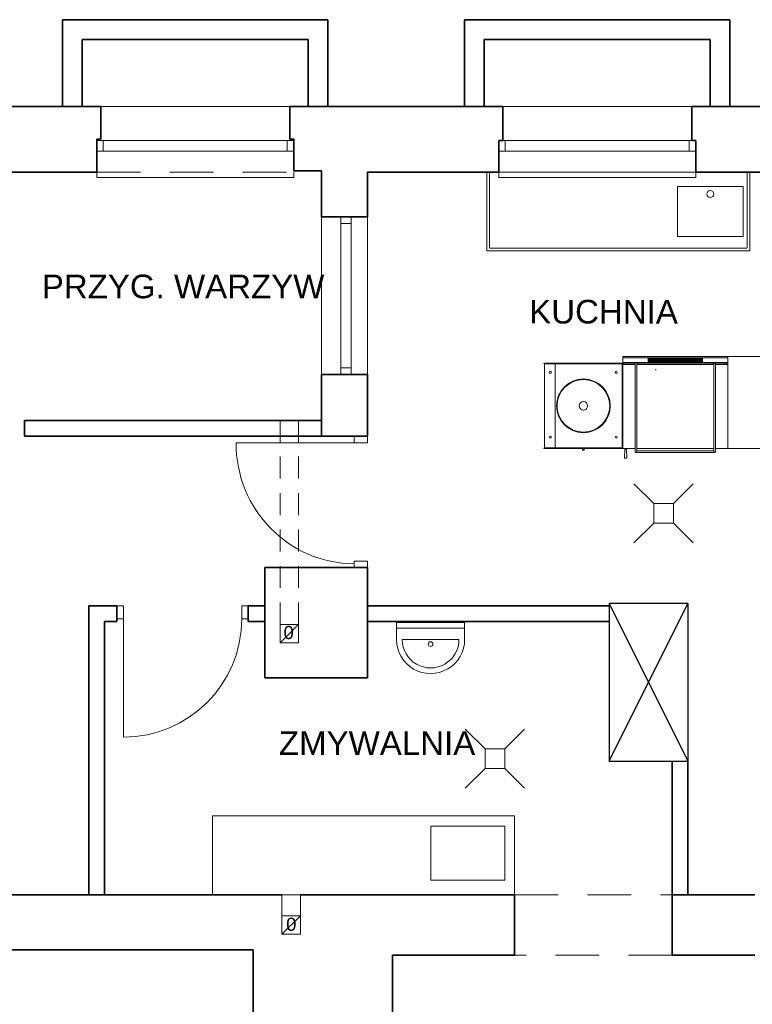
# Model space of a CAD drawing. Extents: x -282929 to -277084, y 175542 to 191450.
# Tile 5 of 30: x -280554 to -279996, y 177234 to 177983. Entities that reach past the tile are written whole.
import ezdxf
from ezdxf.enums import TextEntityAlignment as Align

# ---------------------------------------------------------------- set-up
doc = ezdxf.new("R2010")
doc.units = 0
doc.header["$MEASUREMENT"] = 0
doc.linetypes.add('DGN Style 2', pattern=[55.531736, 33.319042, -22.212694])
doc.layers.get('0').update_dxf_attribs({"linetype": 'CONTINUOUS'})
for name, color, linetype, lineweight in [('dzrwi', 6, 'CONTINUOUS', 0), ('inwentaryzacja', 7, 'CONTINUOUS', 35), ('OKNA', 3, 'CONTINUOUS', 20), ('technologia', 160, 'CONTINUOUS', 35), ('WYPOSAZENIE', 4, 'CONTINUOUS', 0), ('ściana proj. - dział', 255, 'CONTINUOUS', 35)]:
    doc.layers.add(name, color=color, linetype=linetype, lineweight=lineweight)
doc.styles.add('jagoda-100', font='arial.ttf', dxfattribs={"height": 18})
doc.styles.add('Style-SWISSLT_1250', font='SWISSLT_1250.shx')

# ---------------------------------------------------------------- blocks, each defined once
blk = doc.blocks.new('*U9')
at = {"layer": 'OKNA', "linetype": 'Continuous'}
for p, q in [((-72, 27), (72, 27)), ((75, 1), (-75, 1)), ((-70, -7), (-70, 1)), ((70, -7), (70, 1)), ((75, -7), (-75, -7)), ((-75, -27), (-75, -23)), ((-75, -27), (75, -27)), ((75, -27), (75, -23))]:
    blk.add_line(p, q, dxfattribs=at)
at = {"layer": 'OKNA', "linetype": 'DGN Style 2'}
blk.add_line((-75, -23), (75, -23), dxfattribs=at)
blk = doc.blocks.new('A$C5D6B6965')
at = {"layer": 'WYPOSAZENIE'}
for p, q in [((15, 30), (0, 45)), ((30, 30), (45, 45)), ((15, 30), (30, 30)), ((15, 15), (15, 30)), ((30, 30), (30, 15)), ((15, 15), (0, 0)), ((30, 15), (15, 15)), ((30, 15), (45, 0))]:
    blk.add_line(p, q, dxfattribs=at)

msp = doc.modelspace()

# ---------------------------------------------------------------- linework, layer by layer
for p, q in [((-280105.434, 177419.131), (-280045.434, 177539.131)), ((-280105.434, 177539.131), (-280045.434, 177419.131)), ((-280045.434, 177539.131), (-280045.434, 177419.131))]:
    msp.add_line(p, q)
msp.add_lwpolyline([(-280045.434, 177539.131), (-280105.434, 177539.131), (-280105.434, 177419.131), (-280045.434, 177419.131)])
at = {"layer": 'dzrwi', "linetype": 'Continuous'}
for p, q in [((-280324.434, 177833.458), (-280324.434, 177713.458)), ((-280309.703, 177833.474), (-280309.703, 177713.474)), ((-280309.703, 177833.474), (-280301.703, 177833.474)), ((-280309.703, 177828.474), (-280301.703, 177828.474)), ((-280301.703, 177833.474), (-280301.703, 177713.474)), ((-280289.434, 177833.474), (-280289.434, 177713.474)), ((-280309.703, 177718.474), (-280301.703, 177718.474)), ((-280309.703, 177713.474), (-280301.703, 177713.474)), ((-280355.851, 177509.202), (-280341.851, 177523.202)), ((-280354.434, 177301.474), (-280354.434, 177317.474)), ((-280354.434, 177317.474), (-280340.434, 177317.474)), ((-280340.434, 177301.474), (-280340.434, 177317.474)), ((-280354.434, 177287.474), (-280340.434, 177301.474))]:
    msp.add_line(p, q, dxfattribs=at)
at = {"layer": 'dzrwi', "linetype": 'DGN Style 2', "ltscale": 0.5}
for p, q in [((-280355.851, 177523.202), (-280355.851, 177678.474)), ((-280341.851, 177523.202), (-280341.851, 177678.474))]:
    msp.add_line(p, q, dxfattribs=at)
at = {"layer": 'dzrwi'}
for p, q in [((-280299.434, 177661.474), (-280389.434, 177661.474)), ((-280475.108, 177527.474), (-280475.108, 177437.474))]:
    msp.add_line(p, q, dxfattribs=at)
at = {"layer": 'dzrwi', "linetype": 'DGN Style 2'}
for p, q in [((-280177.434, 177317.474), (-280057.434, 177317.474)), ((-280057.434, 177271.474), (-280177.434, 177271.474))]:
    msp.add_line(p, q, dxfattribs=at)
at = {"layer": 'dzrwi', "flags": 128}
for points in [[(-280289.434, 177661.474), (-280289.434, 177666.474), (-280299.434, 177666.474), (-280299.434, 177661.474)], [(-280289.434, 177566.474), (-280289.434, 177571.474), (-280299.434, 177571.474), (-280299.434, 177566.474)], [(-280480.108, 177537.474), (-280475.108, 177537.474), (-280475.108, 177527.474), (-280480.108, 177527.474)], [(-280385.108, 177537.474), (-280380.108, 177537.474), (-280380.108, 177527.474), (-280385.108, 177527.474)]]:
    msp.add_lwpolyline(points, close=True, dxfattribs=at)
at = {"layer": 'dzrwi', "linetype": 'Continuous', "flags": 128}
for points in [[(-280355.851, 177523.202), (-280341.851, 177523.202), (-280341.851, 177509.202), (-280355.851, 177509.202)], [(-280354.434, 177301.474), (-280340.434, 177301.474), (-280340.434, 177287.474), (-280354.434, 177287.474)]]:
    msp.add_lwpolyline(points, close=True, dxfattribs=at)
at = {"layer": 'dzrwi'}
msp.add_arc((-280475.108, 177527.474), 90, 270, 0, dxfattribs=at)
msp.add_ellipse((-280299.434, 177661.474), major_axis=(0, -92), ratio=0.9782609, start_param=4.712389, end_param=6.2831853, dxfattribs=at)
at = {"layer": 'inwentaryzacja'}
for p, q in [((-280319.434, 177983.474), (-280521.434, 177983.474)), ((-280521.434, 177983.474), (-280521.434, 177917.474)), ((-280319.434, 177983.474), (-280319.434, 177917.474)), ((-280013.434, 177983.474), (-280215.434, 177983.474)), ((-280215.434, 177983.474), (-280215.434, 177917.474)), ((-280013.434, 177983.474), (-280013.434, 177917.474)), ((-280334.434, 177968.474), (-280506.434, 177968.474)), ((-280506.434, 177968.474), (-280506.434, 177917.474)), ((-280334.434, 177968.474), (-280334.434, 177917.474)), ((-280028.434, 177968.474), (-280200.434, 177968.474)), ((-280200.434, 177968.474), (-280200.434, 177917.474)), ((-280028.434, 177968.474), (-280028.434, 177917.474)), ((-280931.434, 177917.474), (-280492.434, 177917.474)), ((-280492.434, 177892.474), (-280492.434, 177917.474)), ((-280348.434, 177917.474), (-280186.434, 177917.474)), ((-280348.434, 177892.474), (-280348.434, 177917.474)), ((-280186.434, 177891.474), (-280186.434, 177917.474)), ((-280042.434, 177917.474), (-279883.434, 177917.474)), ((-280042.434, 177891.474), (-280042.434, 177917.474)), ((-280495.434, 177867.474), (-280495.434, 177892.474)), ((-280495.434, 177892.474), (-280492.434, 177892.474)), ((-280345.434, 177892.474), (-280348.434, 177892.474)), ((-280345.434, 177868.474), (-280345.434, 177892.474)), ((-280189.434, 177867.474), (-280189.434, 177891.474)), ((-280189.434, 177891.474), (-280186.434, 177891.474)), ((-280039.434, 177891.474), (-280042.434, 177891.474)), ((-280039.434, 177867.474), (-280039.434, 177891.474)), ((-280880.434, 177867.474), (-280495.434, 177867.474)), ((-280345.434, 177868.474), (-280324.434, 177868.474)), ((-280324.434, 177833.458), (-280324.434, 177868.474)), ((-280289.434, 177833.474), (-280289.434, 177867.474)), ((-280289.434, 177867.474), (-280189.434, 177867.474)), ((-280039.434, 177867.474), (-279979.434, 177867.474)), ((-280289.434, 177833.474), (-280324.07, 177833.474)), ((-280289.434, 177713.474), (-280324.434, 177713.458)), ((-280324.434, 177666.474), (-280324.434, 177713.474)), ((-280289.434, 177666.474), (-280289.434, 177713.474)), ((-280532.434, 177666.474), (-280550.434, 177666.474)), ((-280367.434, 177482.474), (-280367.434, 177566.474)), ((-280367.434, 177566.474), (-280367.434, 177566.474)), ((-280289.434, 177482.474), (-280289.434, 177566.474)), ((-280367.434, 177482.474), (-280289.434, 177482.474)), ((-280701.434, 177317.474), (-280354.434, 177317.474)), ((-280340.434, 177317.474), (-280177.434, 177317.474)), ((-280177.434, 177271.474), (-280177.434, 177317.474)), ((-280057.434, 177271.474), (-280057.434, 177317.474)), ((-280057.434, 177317.474), (-279994.434, 177317.474)), ((-280376.434, 177275.474), (-280962.434, 177275.474)), ((-280376.434, 177275.474), (-280376.434, 177193.474)), ((-280270.434, 177133.474), (-280270.434, 177271.474)), ((-280270.434, 177271.474), (-280177.434, 177271.474)), ((-280057.434, 177271.474), (-279994.434, 177271.474))]:
    msp.add_line(p, q, dxfattribs=at)
at = {"layer": 'inwentaryzacja', "linetype": 'Continuous'}
for p, q in [((-280495.434, 177884.474), (-280495.434, 177892.474)), ((-280345.434, 177884.474), (-280345.434, 177892.474)), ((-280189.434, 177883.474), (-280189.434, 177891.474)), ((-280039.434, 177883.474), (-280039.434, 177891.474))]:
    msp.add_line(p, q, dxfattribs=at)
at = {"layer": 'WYPOSAZENIE', "color": 4}
for p, q in [((-279998.434, 177867.474), (-280198.434, 177867.474)), ((-280198.434, 177867.274), (-280198.434, 177807.474)), ((-280196.434, 177867.274), (-280196.434, 177810.181)), ((-280000.434, 177810.181), (-280000.434, 177867.274)), ((-279998.434, 177867.274), (-279998.434, 177807.474)), ((-280053.434, 177818.474), (-280053.434, 177856.474)), ((-280053.434, 177856.474), (-280003.434, 177856.474)), ((-280003.434, 177856.474), (-280003.434, 177818.474)), ((-280053.434, 177818.474), (-280003.434, 177818.474)), ((-279998.434, 177807.474), (-280198.434, 177807.474)), ((-280195.727, 177809.474), (-280001.142, 177809.474)), ((-280015.006, 177727.088), (-280095.006, 177727.088)), ((-280095.006, 177726.588), (-280095.006, 177727.088)), ((-280095.006, 177726.088), (-280095.006, 177726.588)), ((-280095.006, 177726.088), (-280015.006, 177726.088)), ((-280095.006, 177725.988), (-280095.006, 177726.088)), ((-280095.006, 177723.588), (-280095.006, 177725.988)), ((-280095.006, 177722.588), (-280095.006, 177723.588)), ((-280075.715, 177725.988), (-280075.115, 177725.988)), ((-280075.715, 177725.988), (-280075.715, 177723.588)), ((-280075.715, 177723.588), (-280075.715, 177722.588)), ((-280075.115, 177723.588), (-280075.115, 177725.988)), ((-280075.115, 177722.588), (-280075.115, 177723.588)), ((-280074.515, 177725.988), (-280073.915, 177725.988)), ((-280074.515, 177725.988), (-280074.515, 177723.588)), ((-280074.515, 177723.588), (-280074.515, 177722.588)), ((-280073.915, 177723.588), (-280073.915, 177725.988)), ((-280073.915, 177722.588), (-280073.915, 177723.588)), ((-280073.315, 177725.988), (-280072.715, 177725.988)), ((-280073.315, 177725.988), (-280073.315, 177723.588)), ((-280073.315, 177723.588), (-280073.315, 177722.588)), ((-280072.715, 177723.588), (-280072.715, 177725.988)), ((-280072.715, 177722.588), (-280072.715, 177723.588)), ((-280072.115, 177725.988), (-280071.515, 177725.988)), ((-280072.115, 177725.988), (-280072.115, 177723.588)), ((-280072.115, 177723.588), (-280072.115, 177722.588)), ((-280071.515, 177723.588), (-280071.515, 177725.988)), ((-280071.515, 177722.588), (-280071.515, 177723.588)), ((-280070.915, 177725.988), (-280070.315, 177725.988)), ((-280070.915, 177725.988), (-280070.915, 177723.588)), ((-280070.915, 177723.588), (-280070.915, 177722.588)), ((-280070.315, 177723.588), (-280070.315, 177725.988)), ((-280070.315, 177722.588), (-280070.315, 177723.588)), ((-280069.715, 177725.988), (-280069.115, 177725.988)), ((-280069.715, 177725.988), (-280069.715, 177723.588)), ((-280069.715, 177723.588), (-280069.715, 177722.588)), ((-280069.115, 177723.588), (-280069.115, 177725.988)), ((-280069.115, 177722.588), (-280069.115, 177723.588)), ((-280068.515, 177725.988), (-280067.915, 177725.988)), ((-280068.515, 177725.988), (-280068.515, 177723.588)), ((-280068.515, 177723.588), (-280068.515, 177722.588)), ((-280067.915, 177723.588), (-280067.915, 177725.988)), ((-280067.915, 177722.588), (-280067.915, 177723.588)), ((-280067.315, 177725.988), (-280066.715, 177725.988)), ((-280067.315, 177725.988), (-280067.315, 177723.588)), ((-280067.315, 177723.588), (-280067.315, 177722.588)), ((-280066.715, 177723.588), (-280066.715, 177725.988)), ((-280066.715, 177722.588), (-280066.715, 177723.588)), ((-280066.115, 177725.988), (-280065.515, 177725.988)), ((-280066.115, 177725.988), (-280066.115, 177723.588)), ((-280066.115, 177723.588), (-280066.115, 177722.588)), ((-280065.515, 177723.588), (-280065.515, 177725.988)), ((-280065.515, 177722.588), (-280065.515, 177723.588)), ((-280064.915, 177725.988), (-280064.315, 177725.988)), ((-280064.915, 177725.988), (-280064.915, 177723.588)), ((-280064.915, 177723.588), (-280064.915, 177722.588)), ((-280064.315, 177723.588), (-280064.315, 177725.988)), ((-280064.315, 177722.588), (-280064.315, 177723.588)), ((-280063.715, 177725.988), (-280063.115, 177725.988)), ((-280063.715, 177725.988), (-280063.715, 177723.588)), ((-280063.715, 177723.588), (-280063.715, 177722.588)), ((-280063.115, 177723.588), (-280063.115, 177725.988)), ((-280063.115, 177722.588), (-280063.115, 177723.588)), ((-280062.515, 177725.988), (-280061.915, 177725.988)), ((-280062.515, 177725.988), (-280062.515, 177723.588)), ((-280062.515, 177723.588), (-280062.515, 177722.588)), ((-280061.915, 177723.588), (-280061.915, 177725.988)), ((-280061.915, 177722.588), (-280061.915, 177723.588)), ((-280061.315, 177725.988), (-280060.715, 177725.988)), ((-280061.315, 177725.988), (-280061.315, 177723.588)), ((-280061.315, 177723.588), (-280061.315, 177722.588)), ((-280060.715, 177723.588), (-280060.715, 177725.988)), ((-280060.715, 177722.588), (-280060.715, 177723.588)), ((-280060.115, 177725.988), (-280059.515, 177725.988)), ((-280060.115, 177725.988), (-280060.115, 177723.588)), ((-280060.115, 177723.588), (-280060.115, 177722.588)), ((-280059.515, 177723.588), (-280059.515, 177725.988)), ((-280059.515, 177722.588), (-280059.515, 177723.588)), ((-280058.915, 177725.988), (-280058.315, 177725.988)), ((-280058.915, 177725.988), (-280058.915, 177723.588)), ((-280058.915, 177723.588), (-280058.915, 177722.588)), ((-280058.315, 177723.588), (-280058.315, 177725.988)), ((-280058.315, 177722.588), (-280058.315, 177723.588)), ((-280057.715, 177725.988), (-280057.115, 177725.988)), ((-280057.715, 177725.988), (-280057.715, 177723.588)), ((-280057.715, 177723.588), (-280057.715, 177722.588)), ((-280057.115, 177723.588), (-280057.115, 177725.988)), ((-280057.115, 177722.588), (-280057.115, 177723.588)), ((-280056.515, 177725.988), (-280055.915, 177725.988)), ((-280056.515, 177725.988), (-280056.515, 177723.588)), ((-280056.515, 177723.588), (-280056.515, 177722.588)), ((-280055.915, 177723.588), (-280055.915, 177725.988)), ((-280055.915, 177722.588), (-280055.915, 177723.588)), ((-280055.315, 177725.988), (-280054.715, 177725.988)), ((-280055.315, 177725.988), (-280055.315, 177723.588)), ((-280055.315, 177723.588), (-280055.315, 177722.588)), ((-280054.715, 177723.588), (-280054.715, 177725.988)), ((-280054.715, 177722.588), (-280054.715, 177723.588)), ((-280054.115, 177725.988), (-280053.515, 177725.988)), ((-280054.115, 177725.988), (-280054.115, 177723.588)), ((-280054.115, 177723.588), (-280054.115, 177722.588)), ((-280053.515, 177723.588), (-280053.515, 177725.988)), ((-280053.515, 177722.588), (-280053.515, 177723.588)), ((-280052.915, 177725.988), (-280052.315, 177725.988)), ((-280052.915, 177725.988), (-280052.915, 177723.588)), ((-280052.915, 177723.588), (-280052.915, 177722.588)), ((-280052.315, 177723.588), (-280052.315, 177725.988)), ((-280052.315, 177722.588), (-280052.315, 177723.588)), ((-280051.715, 177725.988), (-280051.115, 177725.988)), ((-280051.715, 177725.988), (-280051.715, 177723.588)), ((-280051.715, 177723.588), (-280051.715, 177722.588)), ((-280051.115, 177723.588), (-280051.115, 177725.988)), ((-280051.115, 177722.588), (-280051.115, 177723.588)), ((-280050.515, 177725.988), (-280049.915, 177725.988)), ((-280050.515, 177725.988), (-280050.515, 177723.588)), ((-280050.515, 177723.588), (-280050.515, 177722.588)), ((-280049.915, 177723.588), (-280049.915, 177725.988)), ((-280049.915, 177722.588), (-280049.915, 177723.588)), ((-280049.315, 177725.988), (-280048.715, 177725.988)), ((-280049.315, 177725.988), (-280049.315, 177723.588)), ((-280049.315, 177723.588), (-280049.315, 177722.588)), ((-280048.715, 177723.588), (-280048.715, 177725.988)), ((-280048.715, 177722.588), (-280048.715, 177723.588)), ((-280048.115, 177725.988), (-280047.515, 177725.988)), ((-280048.115, 177725.988), (-280048.115, 177723.588)), ((-280048.115, 177723.588), (-280048.115, 177722.588)), ((-280047.515, 177723.588), (-280047.515, 177725.988)), ((-280047.515, 177722.588), (-280047.515, 177723.588)), ((-280046.915, 177725.988), (-280046.315, 177725.988)), ((-280046.915, 177725.988), (-280046.915, 177723.588)), ((-280046.915, 177723.588), (-280046.915, 177722.588)), ((-280046.315, 177723.588), (-280046.315, 177725.988)), ((-280046.315, 177722.588), (-280046.315, 177723.588)), ((-280045.715, 177725.988), (-280045.115, 177725.988)), ((-280045.715, 177725.988), (-280045.715, 177723.588)), ((-280045.715, 177723.588), (-280045.715, 177722.588)), ((-280045.115, 177723.588), (-280045.115, 177725.988)), ((-280045.115, 177722.588), (-280045.115, 177723.588)), ((-280044.515, 177725.988), (-280043.915, 177725.988)), ((-280044.515, 177725.988), (-280044.515, 177723.588)), ((-280044.515, 177723.588), (-280044.515, 177722.588)), ((-280043.915, 177723.588), (-280043.915, 177725.988)), ((-280043.915, 177722.588), (-280043.915, 177723.588)), ((-280043.315, 177725.988), (-280042.715, 177725.988)), ((-280043.315, 177725.988), (-280043.315, 177723.588)), ((-280043.315, 177723.588), (-280043.315, 177722.588)), ((-280042.715, 177723.588), (-280042.715, 177725.988)), ((-280042.715, 177722.588), (-280042.715, 177723.588)), ((-280042.115, 177725.988), (-280041.515, 177725.988)), ((-280042.115, 177725.988), (-280042.115, 177723.588)), ((-280042.115, 177723.588), (-280042.115, 177722.588)), ((-280041.515, 177723.588), (-280041.515, 177725.988)), ((-280041.515, 177722.588), (-280041.515, 177723.588)), ((-280040.915, 177725.988), (-280040.315, 177725.988)), ((-280040.915, 177725.988), (-280040.915, 177723.588)), ((-280040.915, 177723.588), (-280040.915, 177722.588)), ((-280040.315, 177723.588), (-280040.315, 177725.988)), ((-280040.315, 177722.588), (-280040.315, 177723.588)), ((-280039.715, 177725.988), (-280039.115, 177725.988)), ((-280039.715, 177725.988), (-280039.715, 177723.588)), ((-280039.715, 177723.588), (-280039.715, 177722.588)), ((-280039.115, 177723.588), (-280039.115, 177725.988)), ((-280039.115, 177722.588), (-280039.115, 177723.588)), ((-280038.515, 177725.988), (-280037.915, 177725.988)), ((-280038.515, 177725.988), (-280038.515, 177723.588)), ((-280038.515, 177723.588), (-280038.515, 177722.588)), ((-280037.915, 177723.588), (-280037.915, 177725.988)), ((-280037.915, 177722.588), (-280037.915, 177723.588)), ((-280037.315, 177725.988), (-280036.715, 177725.988)), ((-280037.315, 177725.988), (-280037.315, 177723.588)), ((-280037.315, 177723.588), (-280037.315, 177722.588)), ((-280036.715, 177723.588), (-280036.715, 177725.988)), ((-280036.715, 177722.588), (-280036.715, 177723.588)), ((-280036.115, 177725.988), (-280035.515, 177725.988)), ((-280036.115, 177725.988), (-280036.115, 177723.588)), ((-280036.115, 177723.588), (-280036.115, 177722.588)), ((-280035.515, 177723.588), (-280035.515, 177725.988)), ((-280035.515, 177722.588), (-280035.515, 177723.588)), ((-280034.915, 177725.988), (-280034.315, 177725.988)), ((-280034.915, 177725.988), (-280034.915, 177723.588)), ((-280034.915, 177723.588), (-280034.915, 177722.588)), ((-280034.315, 177723.588), (-280034.315, 177725.988)), ((-280034.315, 177722.588), (-280034.315, 177723.588)), ((-280015.006, 177726.588), (-280015.006, 177727.088)), ((-280015.006, 177726.088), (-280015.006, 177726.588)), ((-280015.006, 177725.988), (-280015.006, 177726.088)), ((-280015.006, 177723.588), (-280015.006, 177725.988)), ((-280015.006, 177722.588), (-280015.006, 177723.588)), ((-280155.006, 177722.088), (-280154.506, 177721.588)), ((-280095.006, 177722.088), (-280155.006, 177722.088)), ((-280146.514, 177722.088), (-280146.514, 177657.088)), ((-280095.506, 177721.588), (-280095.006, 177722.088)), ((-280095.506, 177715.682), (-280095.506, 177657.088)), ((-280095.506, 177715.682), (-280095.506, 177657.088)), ((-280075.715, 177722.588), (-280095.006, 177722.588)), ((-280095.006, 177722.588), (-280095.006, 177721.164)), ((-280095.006, 177657.088), (-280095.006, 177722.088)), ((-280095.006, 177721.164), (-280095.006, 177658.088)), ((-280095.006, 177721.164), (-280085.617, 177721.164)), ((-280085.68, 177722.088), (-280094.506, 177722.088)), ((-280094.006, 177722.088), (-280094.006, 177721.164)), ((-280085.68, 177722.088), (-280085.68, 177722.588)), ((-280085.617, 177722.088), (-280085.68, 177722.088)), ((-280085.617, 177657.692), (-280085.617, 177722.588)), ((-280084.367, 177657.692), (-280084.367, 177722.588)), ((-280084.305, 177722.088), (-280084.367, 177722.088)), ((-280084.367, 177721.164), (-280025.644, 177721.164)), ((-280084.305, 177722.588), (-280084.305, 177722.088)), ((-280015.506, 177722.088), (-280084.305, 177722.088)), ((-280075.415, 177722.792), (-280075.715, 177722.792)), ((-280075.115, 177722.588), (-280075.715, 177722.588)), ((-280075.115, 177722.792), (-280075.415, 177722.792)), ((-280074.515, 177722.588), (-280075.115, 177722.588)), ((-280074.215, 177722.792), (-280074.515, 177722.792)), ((-280073.915, 177722.588), (-280074.515, 177722.588)), ((-280073.915, 177722.792), (-280074.215, 177722.792)), ((-280073.315, 177722.588), (-280073.915, 177722.588)), ((-280073.015, 177722.792), (-280073.315, 177722.792)), ((-280072.715, 177722.588), (-280073.315, 177722.588)), ((-280072.715, 177722.792), (-280073.015, 177722.792)), ((-280072.115, 177722.588), (-280072.715, 177722.588)), ((-280071.815, 177722.792), (-280072.115, 177722.792)), ((-280071.515, 177722.588), (-280072.115, 177722.588)), ((-280071.515, 177722.792), (-280071.815, 177722.792)), ((-280070.915, 177722.588), (-280071.515, 177722.588)), ((-280070.615, 177722.792), (-280070.915, 177722.792)), ((-280070.315, 177722.588), (-280070.915, 177722.588)), ((-280070.315, 177722.792), (-280070.615, 177722.792)), ((-280070.434, 177716.945), (-280070.434, 177717.107)), ((-280070.434, 177717.107), (-280070.234, 177717.107)), ((-280070.434, 177716.945), (-280070.434, 177717.107)), ((-280070.434, 177717.107), (-280070.234, 177717.107)), ((-280069.715, 177722.588), (-280070.315, 177722.588)), ((-280070.234, 177717.067), (-280070.234, 177717.107)), ((-280070.234, 177717.067), (-280070.234, 177717.107)), ((-280069.794, 177717.067), (-280069.794, 177717.107)), ((-280069.794, 177717.107), (-280069.594, 177717.107)), ((-280069.794, 177717.067), (-280069.794, 177717.107)), ((-280069.794, 177717.107), (-280069.594, 177717.107)), ((-280069.415, 177722.792), (-280069.715, 177722.792)), ((-280069.115, 177722.588), (-280069.715, 177722.588)), ((-280069.594, 177716.945), (-280069.594, 177717.107)), ((-280069.594, 177716.945), (-280069.594, 177717.107)), ((-280069.115, 177722.792), (-280069.415, 177722.792)), ((-280068.515, 177722.588), (-280069.115, 177722.588)), ((-280068.215, 177722.792), (-280068.515, 177722.792)), ((-280067.915, 177722.588), (-280068.515, 177722.588)), ((-280067.915, 177722.792), (-280068.215, 177722.792)), ((-280067.315, 177722.588), (-280067.915, 177722.588)), ((-280067.015, 177722.792), (-280067.315, 177722.792)), ((-280066.715, 177722.588), (-280067.315, 177722.588)), ((-280066.715, 177722.792), (-280067.015, 177722.792)), ((-280066.115, 177722.588), (-280066.715, 177722.588)), ((-280065.815, 177722.792), (-280066.115, 177722.792)), ((-280065.515, 177722.588), (-280066.115, 177722.588)), ((-280065.515, 177722.792), (-280065.815, 177722.792)), ((-280064.915, 177722.588), (-280065.515, 177722.588)), ((-280064.615, 177722.792), (-280064.915, 177722.792)), ((-280064.315, 177722.588), (-280064.915, 177722.588)), ((-280064.315, 177722.792), (-280064.615, 177722.792)), ((-280063.715, 177722.588), (-280064.315, 177722.588)), ((-280063.415, 177722.792), (-280063.715, 177722.792)), ((-280063.115, 177722.588), (-280063.715, 177722.588)), ((-280063.115, 177722.792), (-280063.415, 177722.792)), ((-280062.515, 177722.588), (-280063.115, 177722.588)), ((-280062.215, 177722.792), (-280062.515, 177722.792)), ((-280061.915, 177722.588), (-280062.515, 177722.588)), ((-280061.915, 177722.792), (-280062.215, 177722.792)), ((-280061.315, 177722.588), (-280061.915, 177722.588)), ((-280061.015, 177722.792), (-280061.315, 177722.792)), ((-280060.715, 177722.588), (-280061.315, 177722.588)), ((-280060.715, 177722.792), (-280061.015, 177722.792)), ((-280060.115, 177722.588), (-280060.715, 177722.588)), ((-280059.815, 177722.792), (-280060.115, 177722.792)), ((-280059.515, 177722.588), (-280060.115, 177722.588)), ((-280059.515, 177722.792), (-280059.815, 177722.792)), ((-280058.915, 177722.588), (-280059.515, 177722.588)), ((-280058.615, 177722.792), (-280058.915, 177722.792)), ((-280058.315, 177722.588), (-280058.915, 177722.588)), ((-280058.315, 177722.792), (-280058.615, 177722.792)), ((-280057.715, 177722.588), (-280058.315, 177722.588)), ((-280057.415, 177722.792), (-280057.715, 177722.792)), ((-280057.115, 177722.588), (-280057.715, 177722.588)), ((-280057.115, 177722.792), (-280057.415, 177722.792)), ((-280056.515, 177722.588), (-280057.115, 177722.588)), ((-280056.215, 177722.792), (-280056.515, 177722.792)), ((-280055.915, 177722.588), (-280056.515, 177722.588)), ((-280055.915, 177722.792), (-280056.215, 177722.792)), ((-280055.315, 177722.588), (-280055.915, 177722.588)), ((-280055.015, 177722.792), (-280055.315, 177722.792)), ((-280054.715, 177722.588), (-280055.315, 177722.588)), ((-280054.715, 177722.792), (-280055.015, 177722.792)), ((-280054.115, 177722.588), (-280054.715, 177722.588)), ((-280053.815, 177722.792), (-280054.115, 177722.792)), ((-280053.515, 177722.588), (-280054.115, 177722.588)), ((-280053.515, 177722.792), (-280053.815, 177722.792)), ((-280052.915, 177722.588), (-280053.515, 177722.588)), ((-280052.615, 177722.792), (-280052.915, 177722.792)), ((-280052.315, 177722.588), (-280052.915, 177722.588)), ((-280052.315, 177722.792), (-280052.615, 177722.792)), ((-280051.715, 177722.588), (-280052.315, 177722.588)), ((-280051.415, 177722.792), (-280051.715, 177722.792)), ((-280051.115, 177722.588), (-280051.715, 177722.588)), ((-280051.115, 177722.792), (-280051.415, 177722.792)), ((-280050.515, 177722.588), (-280051.115, 177722.588)), ((-280050.215, 177722.792), (-280050.515, 177722.792)), ((-280049.915, 177722.588), (-280050.515, 177722.588)), ((-280049.915, 177722.792), (-280050.215, 177722.792)), ((-280049.315, 177722.588), (-280049.915, 177722.588)), ((-280049.015, 177722.792), (-280049.315, 177722.792)), ((-280048.715, 177722.588), (-280049.315, 177722.588)), ((-280048.715, 177722.792), (-280049.015, 177722.792)), ((-280048.115, 177722.588), (-280048.715, 177722.588)), ((-280047.815, 177722.792), (-280048.115, 177722.792)), ((-280047.515, 177722.588), (-280048.115, 177722.588)), ((-280047.515, 177722.792), (-280047.815, 177722.792)), ((-280046.915, 177722.588), (-280047.515, 177722.588)), ((-280046.615, 177722.792), (-280046.915, 177722.792)), ((-280046.315, 177722.588), (-280046.915, 177722.588)), ((-280046.315, 177722.792), (-280046.615, 177722.792)), ((-280045.715, 177722.588), (-280046.315, 177722.588)), ((-280045.415, 177722.792), (-280045.715, 177722.792)), ((-280045.115, 177722.588), (-280045.715, 177722.588)), ((-280045.115, 177722.792), (-280045.415, 177722.792)), ((-280044.515, 177722.588), (-280045.115, 177722.588)), ((-280044.215, 177722.792), (-280044.515, 177722.792)), ((-280043.915, 177722.588), (-280044.515, 177722.588)), ((-280043.915, 177722.792), (-280044.215, 177722.792)), ((-280043.315, 177722.588), (-280043.915, 177722.588)), ((-280043.015, 177722.792), (-280043.315, 177722.792)), ((-280042.715, 177722.588), (-280043.315, 177722.588)), ((-280042.715, 177722.792), (-280043.015, 177722.792)), ((-280042.115, 177722.588), (-280042.715, 177722.588)), ((-280041.815, 177722.792), (-280042.115, 177722.792)), ((-280041.515, 177722.588), (-280042.115, 177722.588)), ((-280041.515, 177722.792), (-280041.815, 177722.792)), ((-280040.915, 177722.588), (-280041.515, 177722.588)), ((-280040.615, 177722.792), (-280040.915, 177722.792)), ((-280040.315, 177722.588), (-280040.915, 177722.588)), ((-280040.315, 177722.792), (-280040.615, 177722.792)), ((-280039.715, 177722.588), (-280040.315, 177722.588)), ((-280039.415, 177722.792), (-280039.715, 177722.792)), ((-280039.115, 177722.588), (-280039.715, 177722.588)), ((-280039.115, 177722.792), (-280039.415, 177722.792)), ((-280038.515, 177722.588), (-280039.115, 177722.588)), ((-280038.215, 177722.792), (-280038.515, 177722.792)), ((-280037.915, 177722.588), (-280038.515, 177722.588)), ((-280037.915, 177722.792), (-280038.215, 177722.792)), ((-280037.315, 177722.588), (-280037.915, 177722.588)), ((-280037.015, 177722.792), (-280037.315, 177722.792)), ((-280036.715, 177722.588), (-280037.315, 177722.588)), ((-280036.715, 177722.792), (-280037.015, 177722.792)), ((-280036.115, 177722.588), (-280036.715, 177722.588)), ((-280035.815, 177722.792), (-280036.115, 177722.792)), ((-280035.515, 177722.588), (-280036.115, 177722.588)), ((-280035.515, 177722.792), (-280035.815, 177722.792)), ((-280034.915, 177722.588), (-280035.515, 177722.588)), ((-280034.615, 177722.792), (-280034.915, 177722.792)), ((-280034.315, 177722.588), (-280034.915, 177722.588)), ((-280034.315, 177722.792), (-280034.615, 177722.792)), ((-280015.006, 177722.588), (-280034.315, 177722.588)), ((-280025.707, 177722.201), (-280025.707, 177722.588)), ((-280024.332, 177722.201), (-280025.707, 177722.201)), ((-280025.644, 177722.588), (-280025.644, 177722.201)), ((-280025.644, 177722.088), (-280025.644, 177657.692)), ((-280024.394, 177722.588), (-280024.394, 177722.201)), ((-280024.394, 177722.088), (-280024.394, 177657.692)), ((-280024.394, 177721.164), (-280015.006, 177721.164)), ((-280024.332, 177722.588), (-280024.332, 177722.201)), ((-280016.006, 177721.164), (-280016.006, 177722.088)), ((-280015.006, 177663.088), (-280015.006, 177722.588)), ((-280015.006, 177721.164), (-280015.006, 177658.088)), ((-280095.006, 177657.588), (-280095.006, 177715.182)), ((-280095.006, 177657.588), (-280095.006, 177715.182)), ((-280095.006, 177658.588), (-280095.006, 177714.182)), ((-280095.006, 177658.588), (-280095.006, 177714.182)), ((-280015.006, 177663.088), (-280015.006, 177663.088)), ((-280155.006, 177657.088), (-280154.506, 177657.588)), ((-280155.006, 177657.088), (-280095.006, 177657.088)), ((-280125.206, 177655.938), (-280125.666, 177655.938)), ((-280124.806, 177655.938), (-280125.206, 177655.938)), ((-280124.346, 177655.938), (-280124.806, 177655.938)), ((-280095.506, 177657.588), (-280095.006, 177657.088)), ((-280095.006, 177658.088), (-280095.006, 177657.088)), ((-280095.006, 177657.088), (-280085.617, 177657.088)), ((-280093.45, 177656.268), (-280093.731, 177650.076)), ((-280093.45, 177656.268), (-280092.278, 177656.268)), ((-280093.235, 177656.836), (-280093.235, 177657.088)), ((-280093.235, 177656.836), (-280093.235, 177656.268)), ((-280093.215, 177657.088), (-280093.215, 177657.079)), ((-280093.214, 177657.074), (-280092.514, 177657.074)), ((-280092.512, 177657.079), (-280092.512, 177657.088)), ((-280092.492, 177656.836), (-280092.492, 177657.088)), ((-280092.492, 177656.836), (-280092.492, 177656.268)), ((-280092.278, 177656.268), (-280091.996, 177650.076)), ((-280085.617, 177654.692), (-280085.617, 177657.692)), ((-280084.367, 177657.692), (-280084.367, 177654.692)), ((-280084.367, 177657.088), (-280025.644, 177657.088)), ((-280025.644, 177654.692), (-280025.644, 177657.692)), ((-280024.394, 177657.692), (-280024.394, 177654.692)), ((-280024.394, 177657.088), (-280015.006, 177657.088)), ((-280015.006, 177662.988), (-280015.006, 177662.988)), ((-280015.006, 177662.988), (-280015.006, 177660.188)), ((-280015.006, 177657.088), (-280015.006, 177658.088)), ((-280092.864, 177649.8), (-280093.467, 177649.8)), ((-280092.26, 177649.8), (-280092.864, 177649.8)), ((-280084.992, 177654.067), (-280079.992, 177654.067)), ((-280079.992, 177655.317), (-280084.367, 177655.317)), ((-280079.992, 177655.317), (-280030.019, 177655.317)), ((-280079.992, 177654.067), (-280030.019, 177654.067)), ((-280025.644, 177655.317), (-280030.019, 177655.317)), ((-280030.019, 177654.067), (-280025.019, 177654.067))]:
    msp.add_line(p, q, dxfattribs=at)
at = {"layer": 'WYPOSAZENIE'}
for p, q in [((-279998.434, 177867.474), (-279998.434, 177855.474)), ((-279998.434, 177867.474), (-279998.434, 177867.274)), ((-280003.434, 177818.474), (-280003.434, 177854.474)), ((-280215.44, 177524.791), (-280267.279, 177524.65)), ((-280267.267, 177520.308), (-280267.279, 177524.65)), ((-280267.244, 177511.669), (-280267.279, 177524.65)), ((-280215.428, 177520.45), (-280215.44, 177524.791)), ((-280215.428, 177520.45), (-280267.267, 177520.308)), ((-280215.428, 177520.45), (-280215.404, 177511.81)), ((-280219.724, 177511.798), (-280262.924, 177511.68)), ((-280407.434, 177377.474), (-280347.434, 177377.474)), ((-280407.434, 177317.474), (-280407.434, 177377.474)), ((-280177.434, 177377.474), (-280347.434, 177377.474)), ((-280177.434, 177317.474), (-280177.434, 177377.474)), ((-280184.723, 177369.76), (-280241.073, 177369.76)), ((-280241.073, 177369.76), (-280241.073, 177328.537)), ((-280184.723, 177328.537), (-280184.723, 177369.76)), ((-280241.073, 177328.537), (-280184.723, 177328.537)), ((-280347.434, 177317.474), (-280407.434, 177317.474)), ((-280347.434, 177317.474), (-280177.434, 177317.474))]:
    msp.add_line(p, q, dxfattribs=at)
at = {"layer": 'WYPOSAZENIE', "color": 4}
for points in [[(-279955.006, 177657.088), (-280015.006, 177657.088), (-280015.006, 177727.088), (-279955.006, 177727.088)], [(-280154.506, 177721.588), (-280095.506, 177721.588), (-280095.506, 177657.588), (-280154.506, 177657.588)]]:
    msp.add_lwpolyline(points, close=True, dxfattribs=at)
for centre, radius in [((-280028.434, 177850.774), 2.7), ((-280150.198, 177715.097), 0.765), ((-280099.994, 177715.097), 0.765), ((-280125.006, 177689.588), 20.5), ((-280125.006, 177689.588), 20.071), ((-280125.006, 177689.588), 20), ((-280125.006, 177689.588), 3.212), ((-280150.198, 177665.726), 0.765), ((-280099.994, 177665.726), 0.765)]:
    msp.add_circle(centre, radius, dxfattribs=at)
for centre, major_axis, ratio, start_param, end_param in [((-280195.02, 177810.888), (1.225, 1.225), 0.5773503, 2.6179939, 3.6651914), ((-280001.849, 177810.888), (-1.225, 1.225), 0.5773503, 2.6179939, 3.6651914), ((-280094.506, 177722.588), (0.354, 0.354), 1, 2.3561945, 3.9269908), ((-280015.506, 177722.588), (0.354, 0.354), 1, 3.9269908, 5.4977871), ((-280092.864, 177657.448), (0.263, 0.263), 1, 3.6801817, 4.1738), ((-280015.106, 177660.188), (0.0707, 0.0707), 0.9999999, 5.4811591, 5.4977871), ((-280093.467, 177650.064), (0.187, 0.187), 1, 2.3107712, 3.9269908), ((-280092.26, 177650.064), (0.187, 0.187), 1, 3.9269908, 5.5432104), ((-280084.992, 177654.692), (-0.442, 0.442), 1, 0.7853982, 3.9269908), ((-280025.019, 177654.692), (0.442, 0.442), 1, 2.3561945, 5.4977871)]:
    msp.add_ellipse(centre, major_axis=major_axis, ratio=ratio, start_param=start_param, end_param=end_param, dxfattribs=at)
at = {"layer": 'WYPOSAZENIE', "extrusion": (0, 0, -1)}
for centre, major_axis, start_param, end_param in [((-280241.324, 177511.739), (18.328, 18.328), 0.7826689, 3.9242616), ((-280241.324, 177511.739), (15.274, 15.274), 0.7826689, 3.9242616), ((-280241.315, 177508.263), (1.279, 1.279), -0.7881274, 5.4950579)]:
    msp.add_ellipse(centre, major_axis=major_axis, ratio=1, start_param=start_param, end_param=end_param, dxfattribs=at)
at = {"layer": 'WYPOSAZENIE', "color": 4}
msp.add_open_spline([(-280125.766, 177657.088), (-280125.736, 177656.738), (-280125.706, 177656.395)], degree=2, dxfattribs=at)
for points, knots in [([(-280125.666, 177655.938), (-280125.666, 177655.938), (-280125.666, 177655.941), (-280125.667, 177655.955), (-280125.668, 177655.965), (-280125.67, 177655.99), (-280125.672, 177656.006), (-280125.675, 177656.043), (-280125.677, 177656.065), (-280125.681, 177656.109), (-280125.683, 177656.135), (-280125.688, 177656.191), (-280125.69, 177656.221), (-280125.695, 177656.277), (-280125.698, 177656.309), (-280125.703, 177656.359), (-280125.704, 177656.377), (-280125.706, 177656.395)], [23.2709857, 23.2709857, 23.2709857, 23.2709857, 24.2619567, 24.2619567, 25.2529276, 25.2529276, 26.1982167, 26.1982167, 27.1435059, 27.1435059, 28.064501, 28.064501, 28.9854961, 28.9854961, 29.9011247, 29.9011247, 30.394128, 30.394128, 30.394128, 30.394128]), ([(-280125.206, 177656.395), (-280125.206, 177656.377), (-280125.206, 177656.359), (-280125.206, 177656.308), (-280125.206, 177656.276), (-280125.206, 177656.219), (-280125.206, 177656.189), (-280125.206, 177656.133), (-280125.206, 177656.107), (-280125.206, 177656.063), (-280125.206, 177656.041), (-280125.206, 177656.004), (-280125.206, 177655.988), (-280125.206, 177655.964), (-280125.206, 177655.954), (-280125.206, 177655.941), (-280125.206, 177655.938), (-280125.206, 177655.938)], [0.4214093, 0.4214093, 0.4214093, 0.4214093, 0.924472, 0.924472, 1.8489441, 1.8489441, 2.7749796, 2.7749796, 3.7010152, 3.7010152, 4.6294304, 4.6294304, 5.5578456, 5.5578456, 6.4892661, 6.4892661, 7.4206867, 7.4206867, 7.4206867, 7.4206867]), ([(-280125.206, 177655.938), (-280125.206, 177655.938), (-280125.206, 177655.941), (-280125.206, 177655.954), (-280125.206, 177655.964), (-280125.206, 177655.988), (-280125.206, 177656.004), (-280125.206, 177656.041), (-280125.206, 177656.063), (-280125.206, 177656.107), (-280125.206, 177656.133), (-280125.206, 177656.189), (-280125.206, 177656.219), (-280125.206, 177656.276), (-280125.206, 177656.308), (-280125.206, 177656.359), (-280125.206, 177656.377), (-280125.206, 177656.395)], [22.2798303, 22.2798303, 22.2798303, 22.2798303, 23.2112509, 23.2112509, 24.1426714, 24.1426714, 25.0710866, 25.0710866, 25.9995017, 25.9995017, 26.9255373, 26.9255373, 27.8515729, 27.8515729, 28.776045, 28.776045, 29.2791077, 29.2791077, 29.2791077, 29.2791077]), ([(-280124.806, 177655.938), (-280124.806, 177655.938), (-280124.806, 177655.941), (-280124.806, 177655.954), (-280124.806, 177655.964), (-280124.806, 177655.988), (-280124.806, 177656.004), (-280124.806, 177656.041), (-280124.806, 177656.063), (-280124.806, 177656.107), (-280124.806, 177656.133), (-280124.806, 177656.189), (-280124.806, 177656.219), (-280124.806, 177656.276), (-280124.806, 177656.308), (-280124.806, 177656.359), (-280124.806, 177656.377), (-280124.806, 177656.395)], [22.2798303, 22.2798303, 22.2798303, 22.2798303, 23.2112509, 23.2112509, 24.1426714, 24.1426714, 25.0710866, 25.0710866, 25.9995017, 25.9995017, 26.9255373, 26.9255373, 27.8515729, 27.8515729, 28.776045, 28.776045, 29.2791077, 29.2791077, 29.2791077, 29.2791077]), ([(-280124.806, 177656.395), (-280124.806, 177656.377), (-280124.806, 177656.359), (-280124.806, 177656.308), (-280124.806, 177656.276), (-280124.806, 177656.219), (-280124.806, 177656.189), (-280124.806, 177656.133), (-280124.806, 177656.107), (-280124.806, 177656.063), (-280124.806, 177656.041), (-280124.806, 177656.004), (-280124.806, 177655.988), (-280124.806, 177655.964), (-280124.806, 177655.954), (-280124.806, 177655.941), (-280124.806, 177655.938), (-280124.806, 177655.938)], [0.4214093, 0.4214093, 0.4214093, 0.4214093, 0.924472, 0.924472, 1.8489441, 1.8489441, 2.7749796, 2.7749796, 3.7010152, 3.7010152, 4.6294304, 4.6294304, 5.5578456, 5.5578456, 6.4892661, 6.4892661, 7.4206867, 7.4206867, 7.4206867, 7.4206867]), ([(-280124.306, 177656.395), (-280124.307, 177656.377), (-280124.309, 177656.359), (-280124.313, 177656.309), (-280124.316, 177656.277), (-280124.321, 177656.221), (-280124.324, 177656.191), (-280124.328, 177656.135), (-280124.331, 177656.109), (-280124.335, 177656.065), (-280124.336, 177656.043), (-280124.34, 177656.006), (-280124.341, 177655.99), (-280124.343, 177655.965), (-280124.344, 177655.955), (-280124.345, 177655.941), (-280124.346, 177655.938), (-280124.346, 177655.938)], [0.4226254, 0.4226254, 0.4226254, 0.4226254, 0.9156287, 0.9156287, 1.8312573, 1.8312573, 2.7522524, 2.7522524, 3.6732475, 3.6732475, 4.6185367, 4.6185367, 5.5638258, 5.5638258, 6.5547967, 6.5547967, 7.5457677, 7.5457677, 7.5457677, 7.5457677]), ([(-280093.215, 177657.079), (-280093.215, 177657.079), (-280093.215, 177657.078), (-280093.215, 177657.076), (-280093.215, 177657.076), (-280093.215, 177657.075), (-280093.215, 177657.074), (-280093.214, 177657.074), (-280093.214, 177657.074), (-280093.214, 177657.074)], [0.155329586, 0.155329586, 0.155329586, 0.155329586, 0.174391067, 0.174391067, 0.193452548, 0.193452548, 0.213175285, 0.213175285, 0.232898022, 0.232898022, 0.232898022, 0.232898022]), ([(-280092.514, 177657.074), (-280092.514, 177657.074), (-280092.513, 177657.074), (-280092.513, 177657.074), (-280092.513, 177657.075), (-280092.512, 177657.076), (-280092.512, 177657.076), (-280092.512, 177657.078), (-280092.512, 177657.079), (-280092.512, 177657.079)], [0.077764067, 0.077764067, 0.077764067, 0.077764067, 0.097486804, 0.097486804, 0.117209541, 0.117209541, 0.136271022, 0.136271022, 0.155332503, 0.155332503, 0.155332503, 0.155332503])]:
    msp.add_open_spline(points, degree=3, knots=knots, dxfattribs=at)
msp.add_rational_spline([(-280124.245, 177657.088), (-280124.276, 177656.738), (-280124.306, 177656.395)], [1.00000000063, 1.00000000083, 1.00000000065], degree=2, dxfattribs=at)
at = {"layer": 'ściana proj. - dział'}
for p, q in [((-280550.434, 177666.474), (-280550.434, 177678.474)), ((-280550.434, 177678.474), (-280324.434, 177678.474)), ((-280550.434, 177666.474), (-280289.434, 177666.474)), ((-280367.434, 177566.474), (-280289.434, 177566.474)), ((-280501.434, 177537.474), (-280501.434, 177317.474)), ((-280501.434, 177537.474), (-280480.108, 177537.474)), ((-280480.108, 177537.474), (-280480.108, 177525.474)), ((-280380.108, 177537.474), (-280367.434, 177537.474)), ((-280380.108, 177537.474), (-280380.108, 177525.474)), ((-280289.434, 177537.474), (-280105.434, 177537.474)), ((-280489.434, 177525.474), (-280489.434, 177317.474)), ((-280489.434, 177525.474), (-280480.108, 177525.474)), ((-280380.108, 177525.474), (-280367.434, 177525.474)), ((-280289.434, 177525.474), (-280105.434, 177525.474)), ((-280057.434, 177317.474), (-280057.434, 177419.131)), ((-280045.434, 177317.474), (-280045.434, 177419.131))]:
    msp.add_line(p, q, dxfattribs=at)

# ---------------------------------------------------------------- block references
at = {"layer": 'dzrwi', "linetype": 'DGN Style 2'}
for p in [(-280420.431, 177890.472), (-280114.431, 177890.472)]:
    msp.add_blockref('*U9', p, dxfattribs=at)
at = {"layer": 'technologia'}
for p in [(-280086.51, 177585.346), (-280214.893, 177398.631)]:
    msp.add_blockref('A$C5D6B6965', p, dxfattribs=at)

# ---------------------------------------------------------------- texts
at = {"layer": 'dzrwi', "linetype": 'Continuous', "style": 'Style-SWISSLT_1250'}
for p in [(-280349.346, 177517.087), (-280347.377, 177295.043)]:
    msp.add_text('0', height=10, dxfattribs=at).set_placement(p, align=Align.MIDDLE_CENTER)
at = {"layer": 'inwentaryzacja', "color": 7, "linetype": 'Continuous', "lineweight": 0, "style": 'jagoda-100'}
for s, p in [('PRZYG. WARZYW', (-280537.242, 177780.444)), ('KUCHNIA', (-280166.254, 177761.259))]:
    msp.add_text(s, height=18, rotation=359.999694, dxfattribs=at).set_placement(p, align=Align.MIDDLE_LEFT)
at = {"layer": 'inwentaryzacja', "color": 7, "linetype": 'Continuous', "lineweight": 0, "insert": (-280356.774, 177432.897), "char_height": 18, "attachment_point": 4, "rotation": 359.999694, "line_spacing_factor": 0.85341, "style": 'jagoda-100'}
msp.add_mtext('ZMYWALNIA', dxfattribs=at)

doc.saveas('drawing.dxf')
